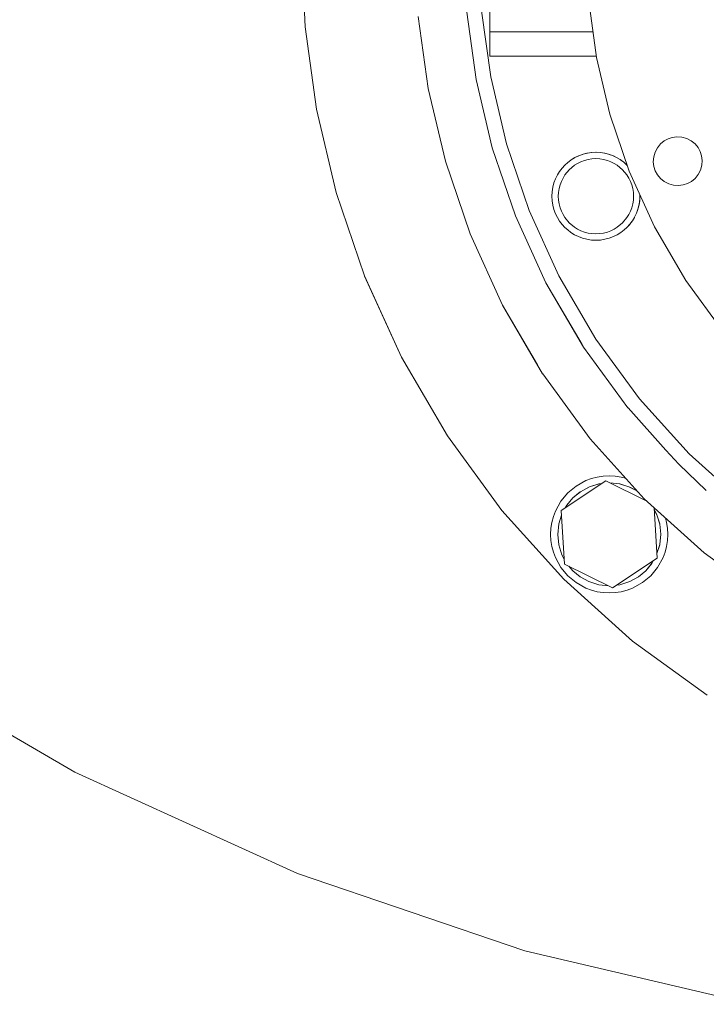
# Model space of a CAD drawing. Header units: millimetres. Extents: x -530 to 575, y -491 to 509.
# Tile 2 of 12: x -241 to -100, y -483 to -281. Entities that reach past the tile are written whole.
import ezdxf

# ---------------------------------------------------------------- set-up
doc = ezdxf.new("R2010")
doc.units = ezdxf.units.MM
doc.header["$MEASUREMENT"] = 0
doc.layers.add('MATERIAL 1', color=251, linetype='Continuous', true_color=0x505050)
doc.layers.add('MATERIAL 2', color=5, linetype='Continuous', true_color=0x0000ff)

msp = doc.modelspace()

# ---------------------------------------------------------------- linework, layer by layer
at = {"layer": 'MATERIAL 1', "color": 251, "linetype": 'Continuous', "lineweight": 0, "true_color": 0x505050}
for p, q in [((-229.65, -435.28), (-273.6, -409.64)), ((-184.05, -456.03), (-229.65, -435.28)), ((-137.58, -471.84), (-184.05, -456.03)), ((-90.98, -482.79), (-137.58, -471.84))]:
    msp.add_line(p, q, dxfattribs=at)
at = {"layer": 'MATERIAL 2', "color": 5, "linetype": 'Continuous', "lineweight": 0, "true_color": 0x0000ff}
for p, q in [((-182.51, -282.6), (-183.25, -266.14)), ((-144.69, -266.14), (-144.69, -281.36)), ((-122.91, -288.88), (-124.49, -277.37)), ((-147.51, -293.44), (-149.42, -279.62)), ((-146.41, -279.35), (-144.55, -292.89)), ((-157.34, -295.25), (-159.37, -280.52)), ((-144.69, -281.36), (-144.69, -281.64)), ((-144.69, -281.64), (-144.69, -282)), ((-144.69, -282), (-144.69, -282.37)), ((-180.19, -299.48), (-182.51, -282.6)), ((-144.69, -282.37), (-144.69, -282.73)), ((-144.69, -282.73), (-144.69, -283.05)), ((-144.69, -283.05), (-144.69, -283.31)), ((-144.69, -283.31), (-144.69, -283.5)), ((-144.69, -283.5), (-144.69, -283.61)), ((-144.69, -283.61), (-144.69, -283.64)), ((-144.69, -283.64), (-144.69, -283.72)), ((-123.63, -283.64), (-144.69, -283.64)), ((-144.69, -283.72), (-144.69, -283.99)), ((-144.69, -283.99), (-144.69, -284.45)), ((-144.69, -284.45), (-144.69, -285.1)), ((-144.69, -285.1), (-144.69, -285.9)), ((-144.69, -285.9), (-144.69, -286.8)), ((-144.69, -286.8), (-144.69, -287.73)), ((-144.69, -287.73), (-144.69, -288.64)), ((-144.69, -288.64), (-122.95, -288.64)), ((-120.17, -300.53), (-122.91, -288.88)), ((-144.21, -307.41), (-147.51, -293.44)), ((-144.55, -292.89), (-141.33, -306.59)), ((-157.34, -295.25), (-157.34, -295.25)), ((-153.82, -310.16), (-157.34, -295.26)), ((-176.18, -316.56), (-180.19, -299.48)), ((-116.22, -312.15), (-120.17, -300.53)), ((-109.06, -305.98), (-109.8, -306.6)), ((-108.25, -305.54), (-109.06, -305.98)), ((-107.39, -305.26), (-108.25, -305.54)), ((-106.43, -305.14), (-107.39, -305.26)), ((-105.42, -305.21), (-106.43, -305.14)), ((-104.43, -305.48), (-105.42, -305.21)), ((-103.51, -305.96), (-104.43, -305.48)), ((-102.73, -306.6), (-103.51, -305.96)), ((-139.47, -321.35), (-144.21, -307.41)), ((-144.21, -307.41), (-144.21, -307.41)), ((-141.33, -306.59), (-136.68, -320.25)), ((-123.87, -308.36), (-124.76, -308.49)), ((-124.76, -308.49), (-123.95, -308.37)), ((-123.87, -308.36), (-123.95, -308.37)), ((-123.95, -308.37), (-123.95, -308.37)), ((-123.95, -308.37), (-123.95, -308.37)), ((-122.98, -308.32), (-123.87, -308.36)), ((-123.87, -308.36), (-123.02, -308.32)), ((-123.02, -308.32), (-123.02, -308.32)), ((-122.98, -308.32), (-123.02, -308.32)), ((-123.02, -308.32), (-123.02, -308.32)), ((-122.1, -308.37), (-122.98, -308.32)), ((-121.24, -308.5), (-122.1, -308.37)), ((-122.1, -308.37), (-122.09, -308.37)), ((-122.09, -308.37), (-122.09, -308.37)), ((-121.24, -308.5), (-122.09, -308.37)), ((-122.09, -308.37), (-122.09, -308.37)), ((-110.92, -308.29), (-111.2, -309.28)), ((-110.44, -307.38), (-110.92, -308.29)), ((-109.8, -306.6), (-110.44, -307.38)), ((-102.12, -307.34), (-102.73, -306.6)), ((-101.68, -308.15), (-102.12, -307.34)), ((-101.4, -309.01), (-101.68, -308.15)), ((-148.77, -325.03), (-153.82, -310.16)), ((-128.75, -310.39), (-129.38, -310.96)), ((-129.38, -310.96), (-128.79, -310.41)), ((-128.75, -310.39), (-128.79, -310.41)), ((-128.79, -310.41), (-128.79, -310.41)), ((-128.05, -309.86), (-128.75, -310.39)), ((-128.75, -310.39), (-128.12, -309.91)), ((-128.05, -309.86), (-128.12, -309.91)), ((-128.12, -309.91), (-128.12, -309.91)), ((-128.12, -309.91), (-128.12, -309.91)), ((-127.3, -309.4), (-128.05, -309.86)), ((-128.05, -309.86), (-127.39, -309.45)), ((-127.3, -309.4), (-127.39, -309.45)), ((-127.39, -309.45), (-127.39, -309.45)), ((-127.39, -309.45), (-127.39, -309.45)), ((-126.49, -309.02), (-127.3, -309.4)), ((-127.3, -309.4), (-126.59, -309.06)), ((-126.08, -310.26), (-126.76, -310.59)), ((-126.59, -309.06), (-126.6, -309.06)), ((-126.49, -309.02), (-126.59, -309.06)), ((-126.59, -309.06), (-126.59, -309.06)), ((-125.64, -308.71), (-126.49, -309.02)), ((-126.49, -309.02), (-125.75, -308.75)), ((-125.36, -309.99), (-126.08, -310.26)), ((-125.64, -308.71), (-125.75, -308.75)), ((-125.75, -308.75), (-125.75, -308.75)), ((-125.75, -308.75), (-125.75, -308.75)), ((-124.76, -308.49), (-125.64, -308.71)), ((-125.64, -308.71), (-124.86, -308.51)), ((-124.6, -309.79), (-125.36, -309.99)), ((-124.86, -308.51), (-124.87, -308.51)), ((-124.76, -308.49), (-124.86, -308.51)), ((-124.86, -308.51), (-124.86, -308.51)), ((-123.82, -309.66), (-124.6, -309.79)), ((-123.02, -309.62), (-123.82, -309.66)), ((-122.22, -309.66), (-123.02, -309.62)), ((-121.44, -309.79), (-122.22, -309.66)), ((-120.68, -309.99), (-121.44, -309.79)), ((-120.42, -308.71), (-121.24, -308.5)), ((-121.24, -308.5), (-121.18, -308.51)), ((-121.18, -308.51), (-121.18, -308.51)), ((-120.42, -308.71), (-121.18, -308.51)), ((-121.18, -308.51), (-121.18, -308.51)), ((-119.96, -310.26), (-120.68, -309.99)), ((-119.61, -308.99), (-120.42, -308.71)), ((-120.42, -308.71), (-120.29, -308.75)), ((-120.29, -308.75), (-120.29, -308.75)), ((-119.61, -308.99), (-120.29, -308.75)), ((-120.29, -308.75), (-120.29, -308.75)), ((-119.28, -310.59), (-119.96, -310.26)), ((-118.81, -309.37), (-119.61, -308.99)), ((-119.61, -308.99), (-119.45, -309.06)), ((-119.45, -309.06), (-119.45, -309.06)), ((-118.81, -309.37), (-119.45, -309.06)), ((-119.45, -309.06), (-119.45, -309.06)), ((-118.05, -309.82), (-118.81, -309.37)), ((-118.81, -309.37), (-118.65, -309.45)), ((-118.65, -309.45), (-118.65, -309.45)), ((-118.05, -309.82), (-118.65, -309.45)), ((-118.65, -309.45), (-118.65, -309.45)), ((-117.33, -310.35), (-118.05, -309.82)), ((-118.05, -309.82), (-117.92, -309.91)), ((-117.92, -309.91), (-117.92, -309.91)), ((-117.33, -310.35), (-117.92, -309.91)), ((-117.92, -309.91), (-117.92, -309.91)), ((-116.66, -310.96), (-117.33, -310.35)), ((-117.33, -310.35), (-117.25, -310.41)), ((-117.25, -310.41), (-117.25, -310.41)), ((-116.66, -310.96), (-117.25, -310.41)), ((-111.2, -309.28), (-111.27, -310.29)), ((-111.27, -310.29), (-111.14, -311.25)), ((-101.27, -309.98), (-101.4, -309.01)), ((-101.34, -310.98), (-101.27, -309.98)), ((-130.44, -312.22), (-130.89, -312.96)), ((-129.93, -311.56), (-130.44, -312.22)), ((-129.38, -310.96), (-129.93, -311.56)), ((-128.46, -311.88), (-129.36, -312.96)), ((-127.38, -310.98), (-128.46, -311.88)), ((-126.76, -310.59), (-127.38, -310.98)), ((-118.66, -310.98), (-119.28, -310.59)), ((-117.58, -311.88), (-118.66, -310.98)), ((-116.68, -312.96), (-117.58, -311.88)), ((-116.61, -311.01), (-116.66, -310.96)), ((-116.61, -311.01), (-116.66, -310.96)), ((-111.04, -323.55), (-116.22, -312.15)), ((-111.14, -311.25), (-110.86, -312.12)), ((-110.86, -312.12), (-110.42, -312.92)), ((-102.1, -312.89), (-101.62, -311.97)), ((-101.62, -311.97), (-101.34, -310.98)), ((-131.28, -313.75), (-131.6, -314.59)), ((-130.89, -312.96), (-131.28, -313.75)), ((-130.09, -314.27), (-130.36, -314.99)), ((-129.75, -313.59), (-130.09, -314.27)), ((-129.36, -312.96), (-129.75, -313.59)), ((-116.29, -313.59), (-116.68, -312.96)), ((-115.95, -314.27), (-116.29, -313.59)), ((-115.68, -314.99), (-115.95, -314.27)), ((-110.42, -312.92), (-109.8, -313.67)), ((-109.8, -313.67), (-109.02, -314.31)), ((-109.02, -314.31), (-108.11, -314.78)), ((-104.28, -314.72), (-103.48, -314.28)), ((-103.48, -314.28), (-102.73, -313.67)), ((-102.73, -313.67), (-102.1, -312.89)), ((-131.97, -316.39), (-132.02, -317.32)), ((-131.83, -315.48), (-131.97, -316.39)), ((-131.6, -314.59), (-131.83, -315.48)), ((-130.68, -316.53), (-130.72, -317.32)), ((-130.56, -315.75), (-130.68, -316.53)), ((-130.36, -314.99), (-130.56, -315.75)), ((-115.48, -315.75), (-115.68, -314.99)), ((-115.36, -316.53), (-115.48, -315.75)), ((-115.32, -317.32), (-115.36, -316.53)), ((-108.11, -314.78), (-107.12, -315.06)), ((-107.12, -315.06), (-106.11, -315.13)), ((-106.11, -315.13), (-105.15, -315.01)), ((-105.15, -315.01), (-104.28, -314.72)), ((-170.38, -333.59), (-176.18, -316.56)), ((-132.02, -317.32), (-131.97, -318.25)), ((-131.97, -318.25), (-131.83, -319.17)), ((-130.72, -317.32), (-130.68, -318.12)), ((-130.68, -318.12), (-130.56, -318.9)), ((-115.48, -318.9), (-115.36, -318.12)), ((-115.36, -318.12), (-115.32, -317.32)), ((-114.19, -319.07), (-114.06, -318.17)), ((-114.19, -319.07), (-114.07, -318.25)), ((-114.06, -318.17), (-114.07, -318.25)), ((-114.07, -318.25), (-114.07, -318.25)), ((-114.07, -318.25), (-114.07, -318.25)), ((-114.06, -318.17), (-114.02, -317.28)), ((-114.06, -318.17), (-114.02, -317.32)), ((-114.02, -317.28), (-114.04, -316.95)), ((-114.02, -317.28), (-114.02, -317.32)), ((-114.02, -317.32), (-114.02, -317.32)), ((-114.02, -317.32), (-114.02, -317.32)), ((-136.68, -320.25), (-130.58, -333.65)), ((-131.83, -319.17), (-131.6, -320.05)), ((-131.6, -320.05), (-131.28, -320.9)), ((-130.56, -318.9), (-130.36, -319.66)), ((-130.36, -319.66), (-130.09, -320.38)), ((-130.09, -320.38), (-129.75, -321.06)), ((-116.29, -321.06), (-115.95, -320.38)), ((-115.95, -320.38), (-115.68, -319.66)), ((-115.68, -319.66), (-115.48, -318.9)), ((-114.72, -320.79), (-114.41, -319.94)), ((-114.72, -320.79), (-114.44, -320.05)), ((-114.41, -319.94), (-114.44, -320.05)), ((-114.44, -320.05), (-114.44, -320.05)), ((-114.44, -320.05), (-114.44, -320.05)), ((-114.41, -319.94), (-114.19, -319.07)), ((-114.41, -319.94), (-114.21, -319.17)), ((-114.19, -319.07), (-114.21, -319.17)), ((-114.21, -319.17), (-114.21, -319.17)), ((-114.21, -319.17), (-114.21, -319.17)), ((-133.24, -335.03), (-139.47, -321.35)), ((-131.28, -320.9), (-130.89, -321.69)), ((-130.89, -321.69), (-130.44, -322.42)), ((-130.44, -322.42), (-129.93, -323.09)), ((-129.75, -321.06), (-129.36, -321.69)), ((-129.36, -321.69), (-128.46, -322.77)), ((-117.58, -322.77), (-116.68, -321.69)), ((-116.68, -321.69), (-116.29, -321.06)), ((-116.08, -323.06), (-115.56, -322.36)), ((-116.08, -323.06), (-115.6, -322.42)), ((-115.61, -322.42), (-115.6, -322.42)), ((-115.56, -322.36), (-115.6, -322.42)), ((-115.6, -322.42), (-115.6, -322.42)), ((-115.56, -322.36), (-115.1, -321.6)), ((-115.56, -322.36), (-115.15, -321.69)), ((-115.1, -321.6), (-115.15, -321.69)), ((-115.15, -321.69), (-115.15, -321.69)), ((-115.15, -321.69), (-115.15, -321.69)), ((-115.1, -321.6), (-114.72, -320.79)), ((-115.1, -321.6), (-114.76, -320.9)), ((-114.72, -320.79), (-114.76, -320.9)), ((-114.76, -320.9), (-114.76, -320.9)), ((-114.76, -320.9), (-114.76, -320.9)), ((-129.93, -323.09), (-129.38, -323.69)), ((-129.38, -323.69), (-128.79, -324.23)), ((-128.79, -324.23), (-128.12, -324.74)), ((-128.46, -322.77), (-127.38, -323.67)), ((-127.38, -323.67), (-126.76, -324.06)), ((-126.76, -324.06), (-126.08, -324.39)), ((-126.08, -324.39), (-125.36, -324.66)), ((-120.68, -324.66), (-119.96, -324.39)), ((-119.96, -324.39), (-119.28, -324.06)), ((-119.28, -324.06), (-118.66, -323.67)), ((-118.66, -323.67), (-117.58, -322.77)), ((-117.92, -324.74), (-117.25, -324.23)), ((-117.25, -324.23), (-116.66, -323.69)), ((-116.66, -323.69), (-116.08, -323.06)), ((-116.11, -323.09), (-116.66, -323.69)), ((-116.08, -323.06), (-116.11, -323.09)), ((-116.11, -323.09), (-116.11, -323.09)), ((-104.62, -334.54), (-111.04, -323.55)), ((-142.13, -339.63), (-148.77, -325.03)), ((-128.12, -324.74), (-127.39, -325.19)), ((-127.39, -325.19), (-126.59, -325.58)), ((-126.59, -325.58), (-125.75, -325.9)), ((-125.75, -325.9), (-124.86, -326.13)), ((-125.36, -324.66), (-124.6, -324.86)), ((-124.86, -326.13), (-123.95, -326.28)), ((-124.6, -324.86), (-123.82, -324.98)), ((-123.95, -326.28), (-123.02, -326.32)), ((-123.82, -324.98), (-123.02, -325.02)), ((-123.02, -325.02), (-122.22, -324.98)), ((-123.02, -326.32), (-122.09, -326.28)), ((-122.22, -324.98), (-121.44, -324.86)), ((-122.09, -326.28), (-121.18, -326.13)), ((-121.44, -324.86), (-120.68, -324.66)), ((-121.18, -326.13), (-120.29, -325.9)), ((-120.29, -325.9), (-119.45, -325.58)), ((-119.45, -325.58), (-118.65, -325.19)), ((-118.65, -325.19), (-117.92, -324.74)), ((-162.78, -350.3), (-170.38, -333.59)), ((-162.78, -350.3), (-170.34, -333.68)), ((-130.58, -333.65), (-123.04, -346.58)), ((-97.04, -344.93), (-104.62, -334.54)), ((-125.85, -347.7), (-133.24, -335.03)), ((-133.11, -335.25), (-133.24, -335.03)), ((-125.55, -348.22), (-133.24, -335.03)), ((-135, -351.85), (-142.13, -339.63)), ((-142.02, -339.8), (-142.12, -339.62)), ((-142.12, -339.62), (-142.12, -339.62)), ((-133.92, -353.69), (-142.12, -339.62)), ((-123.04, -346.58), (-114.12, -358.79)), ((-125.55, -348.22), (-125.55, -348.22)), ((-116.46, -360.68), (-125.54, -348.24)), ((-153.38, -366.41), (-162.78, -350.3)), ((-153.38, -366.41), (-162.78, -350.3)), ((-133.92, -353.69), (-133.92, -353.69)), ((-124.22, -366.99), (-133.91, -353.7)), ((-114.12, -358.79), (-103.94, -370.08)), ((-116.45, -360.68), (-116.46, -360.68)), ((-116.45, -360.68), (-108.68, -369.33)), ((-142.27, -381.64), (-153.38, -366.41)), ((-113.14, -379.28), (-124.22, -366.99)), ((-113.14, -379.28), (-124.22, -366.99)), ((-108.68, -369.33), (-108.68, -369.33)), ((-108.68, -369.33), (-108.68, -369.33)), ((-108.68, -369.33), (-108.68, -369.33)), ((-108.68, -369.33), (-108.68, -369.33)), ((-108.68, -369.33), (-108.68, -369.33)), ((-106.07, -372.2), (-108.68, -369.33)), ((-103.94, -370.08), (-92.65, -380.26)), ((-100.44, -377.55), (-106.07, -372.2)), ((-122.75, -374.82), (-123.93, -375.13)), ((-121.53, -374.63), (-122.75, -374.82)), ((-120.29, -374.56), (-121.53, -374.63)), ((-119.05, -374.63), (-120.29, -374.56)), ((-117.83, -374.82), (-119.05, -374.63)), ((-116.94, -375.05), (-117.83, -374.82)), ((-130.12, -381.68), (-120.98, -375.61)), ((-127.09, -376.68), (-128.77, -378.08)), ((-125.06, -375.55), (-127.09, -376.68)), ((-124.36, -376.83), (-126.19, -377.82)), ((-124.48, -376.88), (-126.19, -377.82)), ((-123.93, -375.13), (-125.06, -375.55)), ((-124.48, -376.88), (-124.36, -376.83)), ((-124.48, -376.88), (-124.48, -376.88)), ((-124.48, -376.88), (-124.48, -376.88)), ((-122.33, -376.21), (-124.36, -376.83)), ((-122.45, -376.24), (-124.36, -376.83)), ((-122.45, -376.24), (-122.33, -376.21)), ((-122.45, -376.24), (-122.45, -376.24)), ((-122.45, -376.24), (-122.45, -376.24)), ((-121.81, -376.16), (-122.33, -376.21)), ((-121.81, -376.16), (-122.33, -376.21)), ((-120.98, -375.61), (-112.57, -379.79)), ((-118.21, -376.22), (-120.16, -376.02)), ((-116.29, -376.8), (-118.21, -376.22)), ((-118.13, -376.24), (-118.21, -376.22)), ((-118.13, -376.24), (-116.29, -376.8)), ((-118.13, -376.24), (-118.13, -376.24)), ((-118.13, -376.24), (-118.13, -376.24)), ((-114.53, -377.74), (-116.29, -376.8)), ((-116.1, -376.88), (-116.29, -376.8)), ((-116.1, -376.88), (-114.53, -377.73)), ((-116.1, -376.88), (-116.1, -376.88)), ((-116.1, -376.88), (-116.1, -376.88)), ((-128.77, -378.08), (-130.18, -379.76)), ((-126.19, -377.82), (-127.75, -379.1)), ((-127.75, -379.1), (-126.27, -377.87)), ((-126.27, -377.87), (-126.19, -377.82)), ((-126.27, -377.87), (-126.27, -377.87)), ((-100.44, -377.55), (-100.44, -377.55)), ((-100.44, -377.55), (-100.44, -377.55)), ((-100.44, -377.55), (-100.44, -377.55)), ((-130.18, -379.76), (-131.3, -381.8)), ((-128.98, -380.58), (-129.29, -381.13)), ((-127.75, -379.1), (-128.98, -380.58)), ((-113.14, -379.28), (-113.14, -379.28)), ((-100.85, -390.36), (-113.13, -379.28)), ((-129.58, -395.72), (-142.27, -381.64)), ((-131.72, -382.92), (-132.03, -384.1)), ((-131.3, -381.8), (-131.72, -382.92)), ((-130.06, -382.64), (-130.62, -384.4)), ((-129.43, -392.63), (-130.12, -381.68)), ((-111.12, -381.1), (-110.47, -391.44)), ((-110.61, -382.37), (-111.09, -381.48)), ((-110.53, -382.56), (-111.09, -381.5)), ((-110.61, -382.37), (-110.53, -382.56)), ((-110.61, -382.37), (-110.61, -382.37)), ((-110.61, -382.37), (-110.61, -382.37)), ((-109.95, -384.48), (-110.53, -382.56)), ((-109.97, -384.4), (-110.53, -382.56)), ((-132.03, -384.1), (-132.22, -385.32)), ((-130.62, -384.4), (-130.84, -386.56)), ((-109.97, -384.4), (-109.97, -384.4)), ((-109.97, -384.4), (-109.95, -384.48)), ((-109.97, -384.4), (-109.97, -384.4)), ((-109.74, -386.51), (-109.95, -384.48)), ((-108.55, -384.1), (-108.79, -383.2)), ((-108.36, -385.32), (-108.55, -384.1)), ((-132.22, -385.32), (-132.29, -386.56)), ((-132.29, -386.56), (-132.22, -387.8)), ((-130.84, -386.56), (-130.62, -388.72)), ((-109.94, -388.6), (-109.74, -386.51)), ((-109.74, -386.56), (-109.94, -388.6)), ((-109.74, -386.56), (-109.74, -386.51)), ((-109.74, -386.56), (-109.74, -386.56)), ((-108.3, -386.56), (-108.36, -385.32)), ((-108.36, -387.8), (-108.3, -386.56)), ((-132.22, -387.8), (-132.03, -389.02)), ((-132.03, -389.02), (-131.72, -390.2)), ((-130.62, -388.72), (-129.97, -390.75)), ((-110.52, -390.51), (-109.94, -388.6)), ((-109.97, -388.72), (-110.52, -390.51)), ((-109.97, -388.72), (-109.94, -388.6)), ((-109.97, -388.72), (-109.97, -388.72)), ((-109.97, -388.72), (-109.97, -388.72)), ((-108.86, -390.2), (-108.55, -389.02)), ((-108.55, -389.02), (-108.36, -387.8)), ((-131.72, -390.2), (-131.3, -391.32)), ((-129.97, -390.75), (-129.49, -391.62)), ((-109.28, -391.32), (-108.86, -390.2)), ((-87.55, -400.06), (-100.85, -390.36)), ((-131.3, -391.32), (-130.18, -393.36)), ((-119.6, -397.51), (-129.43, -392.63)), ((-128.53, -393.08), (-127.75, -394.02)), ((-110.47, -391.44), (-119.6, -397.51)), ((-112.83, -394.02), (-111.55, -392.46)), ((-111.6, -392.54), (-112.83, -394.02)), ((-111.6, -392.54), (-111.55, -392.46)), ((-111.6, -392.54), (-111.6, -392.54)), ((-111.29, -391.98), (-111.55, -392.46)), ((-111.55, -392.46), (-111.29, -391.99)), ((-110.41, -393.36), (-109.28, -391.32)), ((-130.18, -393.36), (-128.77, -395.04)), ((-128.77, -395.04), (-127.09, -396.44)), ((-127.75, -394.02), (-126.27, -395.25)), ((-114.32, -395.25), (-112.83, -394.02)), ((-113.49, -396.44), (-111.81, -395.04)), ((-111.81, -395.04), (-110.41, -393.36)), ((-115.5, -408.41), (-129.58, -395.72)), ((-127.09, -396.44), (-125.06, -397.57)), ((-126.27, -395.25), (-124.48, -396.24)), ((-124.48, -396.24), (-122.45, -396.88)), ((-122.45, -396.88), (-120.44, -397.09)), ((-118.76, -396.95), (-118.13, -396.88)), ((-118.13, -396.88), (-116.1, -396.24)), ((-116.1, -396.24), (-114.32, -395.25)), ((-115.53, -397.57), (-113.49, -396.44)), ((-125.06, -397.57), (-123.93, -397.99)), ((-123.93, -397.99), (-122.75, -398.3)), ((-122.75, -398.3), (-121.53, -398.49)), ((-121.53, -398.49), (-120.29, -398.56)), ((-120.29, -398.56), (-119.05, -398.49)), ((-119.05, -398.49), (-117.83, -398.3)), ((-117.83, -398.3), (-116.65, -397.99)), ((-116.65, -397.99), (-115.53, -397.57)), ((-100.28, -419.52), (-115.5, -408.41))]:
    msp.add_line(p, q, dxfattribs=at)

doc.saveas('drawing.dxf')
